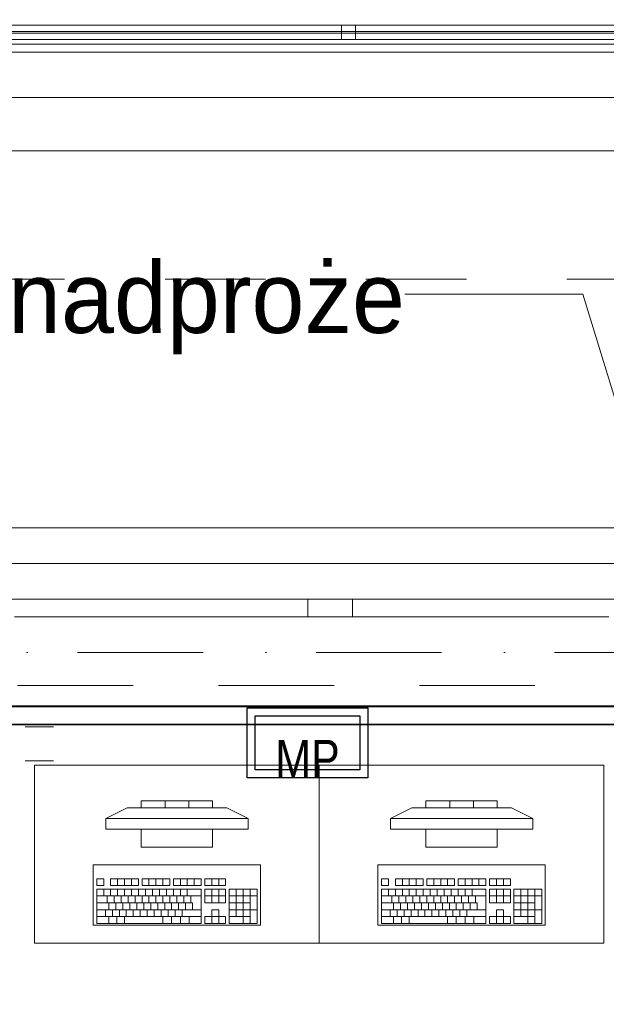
# Model space of a CAD drawing. Header units: millimetres. Extents: x 82175 to 237000, y 24756 to 471700.
# Tile 202 of 256: x 101575 to 103223, y 385392 to 388160. Entities that reach past the tile are written whole.
import ezdxf

# ---------------------------------------------------------------- set-up
doc = ezdxf.new("R2010")
doc.units = ezdxf.units.MM
doc.linetypes.add('Kropki i Kreski', pattern=[6.702778, 3.527778, -1.763889, 0, -1.411111])
doc.linetypes.add('Przerywana', pattern=[5.644444, 2.822222, -2.822222])
doc.layers.add('!! kanał podpoaraperowy z gniazdami', color=6, linetype='Continuous', lineweight=35)
doc.layers.add('\xa0♦elektryczne', color=1, linetype='Continuous', lineweight=30)
for name, color, linetype in [('#EL - Teletechnika', 3, 'Continuous'), ('- A - ocieplenie', 8, 'Continuous'), ('2D - Rysunki i Obrazki', 8, 'Continuous'), ('balustrada', 8, 'Continuous'), ('Konstrukcja - Siatka mod', 8, 'Continuous'), ('Konstrukcja - Stropy', 8, 'Continuous'), ('Okna Archicada', 8, 'Continuous'), ('PIONY INST', 8, 'Continuous'), ('Wnętrze - Umeblowanie', 8, 'Continuous'), ('z JAN', 8, 'Continuous')]:
    doc.layers.add(name, color=color, linetype=linetype)
doc.styles.get("Standard").update_dxf_attribs({"font": 'arial.ttf'})
doc.styles.add('STYL_AUTOMATYCZNY_6', font='txt')

# ---------------------------------------------------------------- blocks, each defined once
blk = doc.blocks.new('MP1')
at = {"layer": '#EL - Teletechnika', "color": 1, "lineweight": 30}
blk.add_lwpolyline([(170, 0), (-170, 0), (-170, 197.2), (170, 197.2)], close=True, dxfattribs=at)
at = {"layer": '#EL - Teletechnika', "color": 7, "lineweight": 30}
blk.add_lwpolyline([(147.2, 22.8), (-147.2, 22.8), (-147.2, 174.4), (147.2, 174.4)], close=True, dxfattribs=at)
at = {"layer": '#EL - Teletechnika', "color": 1, "insert": (0, 54.2), "char_height": 12.023, "attachment_point": 5, "line_spacing_factor": 0.4}
blk.add_mtext('\\fArial Narrow|b0|i0;{\\H8.7679950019x;\\A1;MP}\\A1;\\fTahoma|b1|i0|c238;\\P', dxfattribs=at)

msp = doc.modelspace()

# ---------------------------------------------------------------- linework, layer by layer
at = {"layer": '!! kanał podpoaraperowy z gniazdami'}
msp.add_lwpolyline([(107142.6, 386229), (95620.3, 386229), (95620.3, 386179), (107142.6, 386179)], close=True, dxfattribs=at)
at = {"layer": '- A - ocieplenie', "color": 8, "linetype": 'Continuous', "lineweight": 20, "ltscale": 100, "flags": 128}
for points in [[(120572.3, 387941), (95669.8, 387941)], [(95669.8, 387791), (120572.3, 387791)]]:
    msp.add_lwpolyline(points, dxfattribs=at)
at = {"color": 8, "linetype": 'Continuous', "lineweight": 13, "ltscale": 100}
for p, q in [((103157.5, 387387.8), (102657.5, 387387.8)), ((103422.5, 386521.9), (103157.5, 387387.8))]:
    msp.add_line(p, q, dxfattribs=at)
at = {"layer": '2D - Rysunki i Obrazki', "color": 8, "linetype": 'Continuous', "lineweight": 13, "ltscale": 100}
msp.add_line((121960, 386631), (95620.2, 386631), dxfattribs=at)
at = {"layer": 'balustrada', "color": 8, "linetype": 'Continuous', "lineweight": 13, "ltscale": 100}
for p, q in [((113360, 388126.5), (97564.7, 388126.5)), ((113360, 388126.5), (97564.7, 388126.5)), ((113360, 388126.5), (97564.7, 388126.5)), ((113360, 388126.5), (97564.7, 388126.5)), ((113360, 388144), (97582.2, 388144)), ((113360, 388144), (97582.2, 388144)), ((113360, 388144), (97582.2, 388144)), ((97542.2, 388104), (113360, 388104)), ((97542.2, 388104), (113360, 388104)), ((97542.2, 388104), (113360, 388104)), ((97559.7, 388121.5), (113360, 388121.5)), ((97559.7, 388121.5), (113360, 388121.5)), ((97559.7, 388121.5), (113360, 388121.5)), ((97559.7, 388121.5), (113360, 388121.5))]:
    msp.add_line(p, q, dxfattribs=at)
at = {"layer": 'balustrada', "color": 8, "linetype": 'Continuous', "lineweight": 13, "ltscale": 100, "flags": 128}
msp.add_lwpolyline([(102519, 388104), (102519, 388144), (102479, 388144), (102479, 388104)], close=True, dxfattribs=at)
at = {"layer": 'Konstrukcja - Siatka mod', "color": 8, "linetype": 'Kropki i Kreski', "lineweight": 13, "ltscale": 100}
msp.add_line((93022.5, 386381), (122467, 386381), dxfattribs=at)
at = {"layer": 'Konstrukcja - Stropy', "color": 8, "linetype": 'Continuous', "lineweight": 13, "ltscale": 100, "flags": 128}
for points in [[(95890.2, 388091), (119390, 388091), (119390, 386531), (95890.2, 386531)], [(122160, 386231), (95620, 386231), (95620, 383629.8), (95620, 380812.4), (95620, 378499), (95620, 373751), (107140, 373751), (107140, 378801), (110440, 378801), (110440, 373751), (122160, 373751)]]:
    msp.add_lwpolyline(points, close=True, dxfattribs=at)
at = {"layer": 'Konstrukcja - Stropy', "color": 8, "linetype": 'Przerywana', "lineweight": 13, "ltscale": 100, "flags": 128}
for points in [[(119390, 387941), (119390, 386288.6), (96865.2, 386288.6), (96865.2, 387941)], [(113169.9, 387430.4), (113169.9, 386288.6), (96865.2, 386288.6), (96865.2, 387430.4)]]:
    msp.add_lwpolyline(points, close=True, dxfattribs=at)
at = {"layer": 'Okna Archicada', "color": 8, "linetype": 'Continuous', "lineweight": 13, "ltscale": 100}
for p, q in [((104190, 386731), (101550, 386731)), ((104230, 386531), (101510, 386531)), ((104190, 386531), (101550, 386531)), ((101560, 386531), (102385, 386531)), ((102385, 386481), (102385, 386531)), ((102385, 386531), (102435, 386531)), ((102435, 386531), (102510, 386531)), ((102510, 386531), (102510, 386481)), ((102510, 386531), (103230, 386531)), ((102385, 386481), (101560, 386481)), ((102435, 386481), (102385, 386481)), ((102510, 386481), (102435, 386481)), ((103230, 386481), (102510, 386481)), ((104230, 386231), (101510, 386231))]:
    msp.add_line(p, q, dxfattribs=at)
at = {"layer": 'PIONY INST', "color": 8, "linetype": 'Continuous', "lineweight": 0, "ltscale": 100}
for p, q in [((101590, 386171.7), (101670, 386171.7)), ((101590, 386076.7), (101670, 386076.7))]:
    msp.add_line(p, q, dxfattribs=at)
at = {"layer": 'Wnętrze - Umeblowanie', "color": 8, "linetype": 'Continuous', "lineweight": 13, "ltscale": 100}
for p, q in [((101816.6, 385914.2), (101876.6, 385944.2)), ((101876.6, 385944.2), (102156.6, 385944.2)), ((102116.6, 385964.2), (101916.6, 385964.2)), ((101916.6, 385964.2), (101916.6, 385944.2)), ((101916.6, 385944.2), (102116.6, 385944.2)), ((101983.3, 385944.2), (101983.3, 385964.2)), ((102050, 385944.2), (102050, 385964.2)), ((102116.6, 385944.2), (102116.6, 385964.2)), ((102216.6, 385914.2), (102156.6, 385944.2)), ((102616.6, 385914.2), (102676.6, 385944.2)), ((102676.6, 385944.2), (102956.6, 385944.2)), ((102916.6, 385964.2), (102716.6, 385964.2)), ((102716.6, 385964.2), (102716.6, 385944.2)), ((102716.6, 385944.2), (102916.6, 385944.2)), ((102783.3, 385944.2), (102783.3, 385964.2)), ((102850, 385944.2), (102850, 385964.2)), ((102916.6, 385944.2), (102916.6, 385964.2)), ((103016.6, 385914.2), (102956.6, 385944.2)), ((102216.6, 385914.2), (101816.6, 385914.2)), ((101816.6, 385914.2), (101816.6, 385884.2)), ((102216.6, 385884.2), (102216.6, 385914.2)), ((103016.6, 385914.2), (102616.6, 385914.2)), ((102616.6, 385914.2), (102616.6, 385884.2)), ((103016.6, 385884.2), (103016.6, 385914.2)), ((101816.6, 385884.2), (102216.6, 385884.2)), ((102116.6, 385884.2), (101916.6, 385884.2)), ((101916.6, 385884.2), (101916.6, 385834.2)), ((102116.6, 385834.2), (102116.6, 385884.2)), ((102616.6, 385884.2), (103016.6, 385884.2)), ((102916.6, 385884.2), (102716.6, 385884.2)), ((102716.6, 385884.2), (102716.6, 385834.2)), ((102916.6, 385834.2), (102916.6, 385884.2)), ((101916.6, 385834.2), (102116.6, 385834.2)), ((102716.6, 385834.2), (102916.6, 385834.2)), ((101811, 385745.1), (101791.4, 385745.1)), ((101791.4, 385745.1), (101791.4, 385725.8)), ((101811, 385725.8), (101811, 385745.1)), ((101908.9, 385745.1), (101830.6, 385745.1)), ((101830.6, 385745.1), (101830.6, 385725.8)), ((101850.2, 385725.8), (101850.2, 385745.1)), ((101869.7, 385725.8), (101869.7, 385745.1)), ((101889.3, 385725.8), (101889.3, 385745.1)), ((101908.9, 385725.8), (101908.9, 385745.1)), ((101997, 385745.1), (101918.7, 385745.1)), ((101918.7, 385745.1), (101918.7, 385725.8)), ((101938.3, 385725.8), (101938.3, 385745.1)), ((101957.9, 385725.8), (101957.9, 385745.1)), ((101977.5, 385725.8), (101977.5, 385745.1)), ((101997, 385725.8), (101997, 385745.1)), ((102085.2, 385745.1), (102006.8, 385745.1)), ((102006.8, 385745.1), (102006.8, 385725.8)), ((102026.4, 385725.8), (102026.4, 385745.1)), ((102046, 385725.8), (102046, 385745.1)), ((102065.6, 385725.8), (102065.6, 385745.1)), ((102085.2, 385725.8), (102085.2, 385745.1)), ((102153.7, 385745.1), (102095, 385745.1)), ((102095, 385745.1), (102095, 385725.8)), ((102114.5, 385725.8), (102114.5, 385745.1)), ((102134.1, 385725.8), (102134.1, 385745.1)), ((102153.7, 385725.8), (102153.7, 385745.1)), ((102611, 385745.1), (102591.4, 385745.1)), ((102591.4, 385745.1), (102591.4, 385725.8)), ((102611, 385725.8), (102611, 385745.1)), ((102708.9, 385745.1), (102630.6, 385745.1)), ((102630.6, 385745.1), (102630.6, 385725.8)), ((102650.2, 385725.8), (102650.2, 385745.1)), ((102669.7, 385725.8), (102669.7, 385745.1)), ((102689.3, 385725.8), (102689.3, 385745.1)), ((102708.9, 385725.8), (102708.9, 385745.1)), ((102797, 385745.1), (102718.7, 385745.1)), ((102718.7, 385745.1), (102718.7, 385725.8)), ((102738.3, 385725.8), (102738.3, 385745.1)), ((102757.9, 385725.8), (102757.9, 385745.1)), ((102777.5, 385725.8), (102777.5, 385745.1)), ((102797, 385725.8), (102797, 385745.1)), ((102885.2, 385745.1), (102806.8, 385745.1)), ((102806.8, 385745.1), (102806.8, 385725.8)), ((102826.4, 385725.8), (102826.4, 385745.1)), ((102846, 385725.8), (102846, 385745.1)), ((102865.6, 385725.8), (102865.6, 385745.1)), ((102885.2, 385725.8), (102885.2, 385745.1)), ((102953.7, 385745.1), (102895, 385745.1)), ((102895, 385745.1), (102895, 385725.8)), ((102914.5, 385725.8), (102914.5, 385745.1)), ((102934.1, 385725.8), (102934.1, 385745.1)), ((102953.7, 385725.8), (102953.7, 385745.1)), ((101791.4, 385725.8), (101811, 385725.8)), ((101830.6, 385725.8), (101908.9, 385725.8)), ((101918.7, 385725.8), (101997, 385725.8)), ((102006.8, 385725.8), (102085.2, 385725.8)), ((102095, 385725.8), (102153.7, 385725.8)), ((102591.4, 385725.8), (102611, 385725.8)), ((102630.6, 385725.8), (102708.9, 385725.8)), ((102718.7, 385725.8), (102797, 385725.8)), ((102806.8, 385725.8), (102885.2, 385725.8)), ((102895, 385725.8), (102953.7, 385725.8)), ((102085.2, 385716.1), (101791.4, 385716.1)), ((101791.4, 385716.1), (101791.4, 385619.1)), ((101791.4, 385696.7), (102085.2, 385696.7)), ((101811, 385696.7), (101811, 385716.1)), ((101820.8, 385677.3), (101820.8, 385696.7)), ((101830.6, 385696.7), (101830.6, 385716.1)), ((101840.4, 385677.3), (101840.4, 385696.7)), ((101850.2, 385696.7), (101850.2, 385716.1)), ((101860, 385677.3), (101860, 385696.7)), ((101869.7, 385696.7), (101869.7, 385716.1)), ((101879.5, 385677.3), (101879.5, 385696.7)), ((101889.3, 385696.7), (101889.3, 385716.1)), ((101899.1, 385677.3), (101899.1, 385696.7)), ((101908.9, 385696.7), (101908.9, 385716.1)), ((101918.7, 385677.3), (101918.7, 385696.7)), ((101928.5, 385696.7), (101928.5, 385716.1)), ((101938.3, 385677.3), (101938.3, 385696.7)), ((101948.1, 385696.7), (101948.1, 385716.1)), ((101957.9, 385677.3), (101957.9, 385696.7)), ((101967.7, 385696.7), (101967.7, 385716.1)), ((101977.5, 385677.3), (101977.5, 385696.7)), ((101987.2, 385696.7), (101987.2, 385716.1)), ((101997, 385677.3), (101997, 385696.7)), ((102006.8, 385696.7), (102006.8, 385716.1)), ((102016.6, 385677.3), (102016.6, 385696.7)), ((102026.4, 385696.7), (102026.4, 385716.1)), ((102036.2, 385677.3), (102036.2, 385696.7)), ((102046, 385696.7), (102046, 385716.1)), ((102055.8, 385677.3), (102055.8, 385696.7)), ((102085.2, 385619.1), (102085.2, 385716.1)), ((102153.7, 385716.1), (102095, 385716.1)), ((102095, 385716.1), (102095, 385677.3)), ((102095, 385696.7), (102153.7, 385696.7)), ((102114.5, 385677.3), (102114.5, 385716.1)), ((102134.1, 385677.3), (102134.1, 385716.1)), ((102153.7, 385677.3), (102153.7, 385716.1)), ((102241.8, 385716.1), (102163.5, 385716.1)), ((102163.5, 385716.1), (102163.5, 385619.1)), ((102163.5, 385696.7), (102241.8, 385696.7)), ((102183.1, 385638.5), (102183.1, 385716.1)), ((102202.7, 385619.1), (102202.7, 385716.1)), ((102222.2, 385619.1), (102222.2, 385716.1)), ((102241.8, 385619.1), (102241.8, 385716.1)), ((102885.2, 385716.1), (102591.4, 385716.1)), ((102591.4, 385716.1), (102591.4, 385619.1)), ((102591.4, 385696.7), (102885.2, 385696.7)), ((102611, 385696.7), (102611, 385716.1)), ((102620.8, 385677.3), (102620.8, 385696.7)), ((102630.6, 385696.7), (102630.6, 385716.1)), ((102640.4, 385677.3), (102640.4, 385696.7)), ((102650.2, 385696.7), (102650.2, 385716.1)), ((102660, 385677.3), (102660, 385696.7)), ((102669.7, 385696.7), (102669.7, 385716.1)), ((102679.5, 385677.3), (102679.5, 385696.7)), ((102689.3, 385696.7), (102689.3, 385716.1)), ((102699.1, 385677.3), (102699.1, 385696.7)), ((102708.9, 385696.7), (102708.9, 385716.1)), ((102718.7, 385677.3), (102718.7, 385696.7)), ((102728.5, 385696.7), (102728.5, 385716.1)), ((102738.3, 385677.3), (102738.3, 385696.7)), ((102748.1, 385696.7), (102748.1, 385716.1)), ((102757.9, 385677.3), (102757.9, 385696.7)), ((102767.7, 385696.7), (102767.7, 385716.1)), ((102777.5, 385677.3), (102777.5, 385696.7)), ((102787.2, 385696.7), (102787.2, 385716.1)), ((102797, 385677.3), (102797, 385696.7)), ((102806.8, 385696.7), (102806.8, 385716.1)), ((102816.6, 385677.3), (102816.6, 385696.7)), ((102826.4, 385696.7), (102826.4, 385716.1)), ((102836.2, 385677.3), (102836.2, 385696.7)), ((102846, 385696.7), (102846, 385716.1)), ((102855.8, 385677.3), (102855.8, 385696.7)), ((102885.2, 385619.1), (102885.2, 385716.1)), ((102953.7, 385716.1), (102895, 385716.1)), ((102895, 385716.1), (102895, 385677.3)), ((102895, 385696.7), (102953.7, 385696.7)), ((102914.5, 385677.3), (102914.5, 385716.1)), ((102934.1, 385677.3), (102934.1, 385716.1)), ((102953.7, 385677.3), (102953.7, 385716.1)), ((103041.8, 385716.1), (102963.5, 385716.1)), ((102963.5, 385716.1), (102963.5, 385619.1)), ((102963.5, 385696.7), (103041.8, 385696.7)), ((102983.1, 385638.5), (102983.1, 385716.1)), ((103002.7, 385619.1), (103002.7, 385716.1)), ((103022.2, 385619.1), (103022.2, 385716.1)), ((103041.8, 385619.1), (103041.8, 385716.1)), ((101791.4, 385677.3), (102060.7, 385677.3)), ((101825.7, 385657.9), (101825.7, 385677.3)), ((101845.3, 385657.9), (101845.3, 385677.3)), ((101864.9, 385657.9), (101864.9, 385677.3)), ((101884.4, 385657.9), (101884.4, 385677.3)), ((101904, 385657.9), (101904, 385677.3)), ((101923.6, 385657.9), (101923.6, 385677.3)), ((101943.2, 385657.9), (101943.2, 385677.3)), ((101962.8, 385657.9), (101962.8, 385677.3)), ((101982.4, 385657.9), (101982.4, 385677.3)), ((102001.9, 385657.9), (102001.9, 385677.3)), ((102021.5, 385657.9), (102021.5, 385677.3)), ((102041.1, 385657.9), (102041.1, 385677.3)), ((102060.7, 385657.9), (102060.7, 385677.3)), ((102095, 385677.3), (102153.7, 385677.3)), ((102163.5, 385677.3), (102222.2, 385677.3)), ((102591.4, 385677.3), (102860.7, 385677.3)), ((102625.7, 385657.9), (102625.7, 385677.3)), ((102645.3, 385657.9), (102645.3, 385677.3)), ((102664.9, 385657.9), (102664.9, 385677.3)), ((102684.4, 385657.9), (102684.4, 385677.3)), ((102704, 385657.9), (102704, 385677.3)), ((102723.6, 385657.9), (102723.6, 385677.3)), ((102743.2, 385657.9), (102743.2, 385677.3)), ((102762.8, 385657.9), (102762.8, 385677.3)), ((102782.4, 385657.9), (102782.4, 385677.3)), ((102801.9, 385657.9), (102801.9, 385677.3)), ((102821.5, 385657.9), (102821.5, 385677.3)), ((102841.1, 385657.9), (102841.1, 385677.3)), ((102860.7, 385657.9), (102860.7, 385677.3)), ((102895, 385677.3), (102953.7, 385677.3)), ((102963.5, 385677.3), (103022.2, 385677.3)), ((101791.4, 385657.9), (102085.2, 385657.9)), ((101791.4, 385638.5), (102085.2, 385638.5)), ((101815.9, 385638.5), (101815.9, 385657.9)), ((101825.7, 385619.1), (101825.7, 385638.5)), ((101835.5, 385638.5), (101835.5, 385657.9)), ((101847.7, 385619.1), (101847.7, 385638.5)), ((101855.1, 385638.5), (101855.1, 385657.9)), ((101869.7, 385619.1), (101869.7, 385638.5)), ((101874.6, 385638.5), (101874.6, 385657.9)), ((101894.2, 385638.5), (101894.2, 385657.9)), ((101913.8, 385638.5), (101913.8, 385657.9)), ((101933.4, 385638.5), (101933.4, 385657.9)), ((101953, 385638.5), (101953, 385657.9)), ((101972.6, 385638.5), (101972.6, 385657.9)), ((101977.5, 385619.1), (101977.5, 385638.5)), ((101992.1, 385638.5), (101992.1, 385657.9)), ((102001.9, 385619.1), (102001.9, 385638.5)), ((102011.7, 385638.5), (102011.7, 385657.9)), ((102026.4, 385619.1), (102026.4, 385638.5)), ((102031.3, 385638.5), (102031.3, 385657.9)), ((102050.9, 385619.1), (102050.9, 385638.5)), ((102114.5, 385638.5), (102095, 385638.5)), ((102095, 385638.5), (102095, 385619.1)), ((102134.1, 385657.9), (102114.5, 385657.9)), ((102114.5, 385657.9), (102114.5, 385638.5)), ((102114.5, 385619.1), (102114.5, 385638.5)), ((102114.5, 385638.5), (102134.1, 385638.5)), ((102134.1, 385638.5), (102134.1, 385657.9)), ((102153.7, 385638.5), (102134.1, 385638.5)), ((102134.1, 385619.1), (102134.1, 385638.5)), ((102153.7, 385619.1), (102153.7, 385638.5)), ((102163.5, 385657.9), (102241.8, 385657.9)), ((102163.5, 385638.5), (102222.2, 385638.5)), ((102591.4, 385657.9), (102885.2, 385657.9)), ((102591.4, 385638.5), (102885.2, 385638.5)), ((102615.9, 385638.5), (102615.9, 385657.9)), ((102625.7, 385619.1), (102625.7, 385638.5)), ((102635.5, 385638.5), (102635.5, 385657.9)), ((102647.7, 385619.1), (102647.7, 385638.5)), ((102655.1, 385638.5), (102655.1, 385657.9)), ((102669.7, 385619.1), (102669.7, 385638.5)), ((102674.6, 385638.5), (102674.6, 385657.9)), ((102694.2, 385638.5), (102694.2, 385657.9)), ((102713.8, 385638.5), (102713.8, 385657.9)), ((102733.4, 385638.5), (102733.4, 385657.9)), ((102753, 385638.5), (102753, 385657.9)), ((102772.6, 385638.5), (102772.6, 385657.9)), ((102777.5, 385619.1), (102777.5, 385638.5)), ((102792.1, 385638.5), (102792.1, 385657.9)), ((102801.9, 385619.1), (102801.9, 385638.5)), ((102811.7, 385638.5), (102811.7, 385657.9)), ((102826.4, 385619.1), (102826.4, 385638.5)), ((102831.3, 385638.5), (102831.3, 385657.9)), ((102850.9, 385619.1), (102850.9, 385638.5)), ((102914.5, 385638.5), (102895, 385638.5)), ((102895, 385638.5), (102895, 385619.1)), ((102934.1, 385657.9), (102914.5, 385657.9)), ((102914.5, 385657.9), (102914.5, 385638.5)), ((102914.5, 385619.1), (102914.5, 385638.5)), ((102914.5, 385638.5), (102934.1, 385638.5)), ((102934.1, 385638.5), (102934.1, 385657.9)), ((102953.7, 385638.5), (102934.1, 385638.5)), ((102934.1, 385619.1), (102934.1, 385638.5)), ((102953.7, 385619.1), (102953.7, 385638.5)), ((102963.5, 385657.9), (103041.8, 385657.9)), ((102963.5, 385638.5), (103022.2, 385638.5)), ((101791.4, 385619.1), (102085.2, 385619.1)), ((102095, 385619.1), (102153.7, 385619.1)), ((102163.5, 385619.1), (102241.8, 385619.1)), ((102591.4, 385619.1), (102885.2, 385619.1)), ((102895, 385619.1), (102953.7, 385619.1)), ((102963.5, 385619.1), (103041.8, 385619.1))]:
    msp.add_line(p, q, dxfattribs=at)
at = {"layer": 'Wnętrze - Umeblowanie', "color": 8, "linetype": 'Continuous', "lineweight": 13, "ltscale": 100, "flags": 128}
for points in [[(101616.6, 386064.2), (102416.6, 386064.2), (102416.6, 385564.2), (101616.6, 385564.2)], [(102416.6, 386064.2), (103216.6, 386064.2), (103216.6, 385564.2), (102416.6, 385564.2)], [(101781.6, 385784.2), (101781.6, 385614.2), (102251.6, 385614.2), (102251.6, 385784.2)], [(102581.6, 385784.2), (102581.6, 385614.2), (103051.6, 385614.2), (103051.6, 385784.2)]]:
    msp.add_lwpolyline(points, close=True, dxfattribs=at)
at = {"layer": 'z JAN', "color": 8, "linetype": 'Continuous', "lineweight": 13, "ltscale": 100, "flags": 128}
msp.add_lwpolyline([(95715.4, 389524.7), (109014.2, 389462.4), (109014.2, 388068.9), (96865.2, 388068.9), (95708.9, 388068.9)], close=True, dxfattribs=at)

# ---------------------------------------------------------------- block references
at = {"layer": '\xa0♦elektryczne'}
msp.add_blockref('MP1', (102383.7, 386028.4), dxfattribs=at)

# ---------------------------------------------------------------- texts
at = {"color": 8, "linetype": 'Continuous', "lineweight": 13, "insert": (102657.5, 387349), "char_height": 200, "attachment_point": 6, "style": 'STYL_AUTOMATYCZNY_6'}
msp.add_mtext('\\A1;{\\pqr;\\fGeneva CE|b0|i0|c0|p0;\\W1.000000;nowe nadproże}', dxfattribs=at)

doc.saveas('drawing.dxf')
